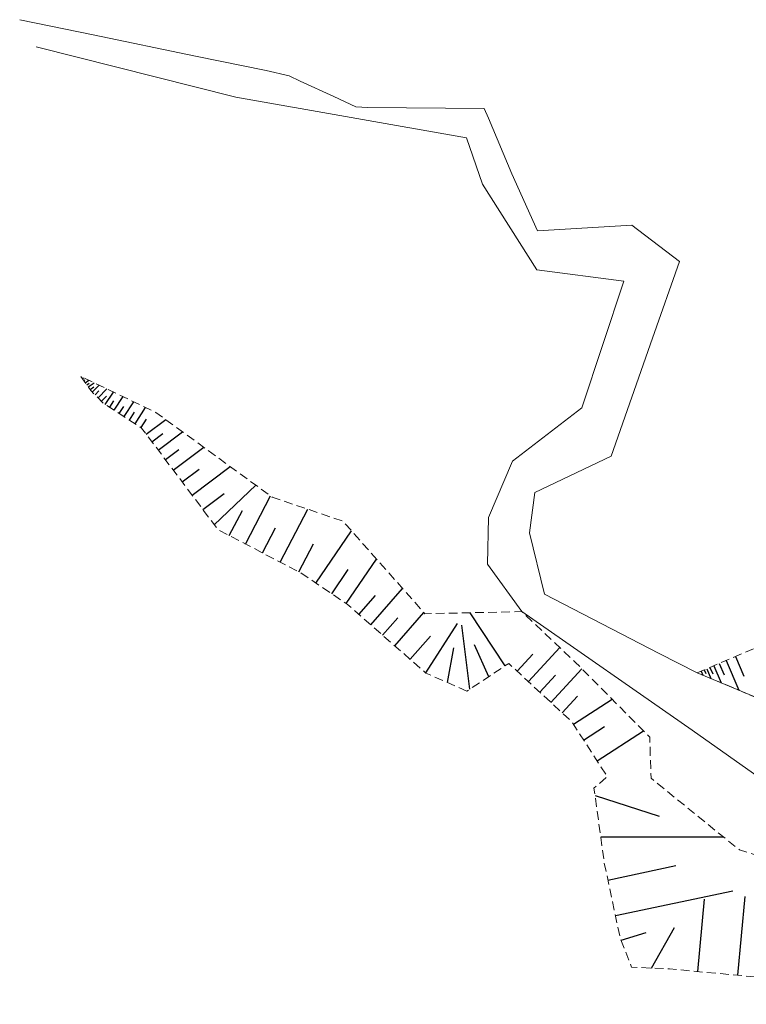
# Model space of a CAD drawing. Header units: metres. Extents: x 6597372 to 6597585, y 5494947 to 5495144.
# Tile 1 of 3: x 6597372 to 6597456, y 5495031 to 5495144. Entities that reach past the tile are written whole.
import ezdxf

# ---------------------------------------------------------------- set-up
doc = ezdxf.new("R2010")
doc.units = ezdxf.units.M
doc.header["$MEASUREMENT"] = 0
doc.linetypes.add('1.0_0.5', pattern=[1.5, 1, -0.5])
for name, color, linetype in [('000 Inne (niezydentyfikowane)', 7, 'CONTINUOUS'), ('skarpa nieumocniona', 7, 'CONTINUOUS'), ('woda płynąca', 7, 'CONTINUOUS')]:
    doc.layers.add(name, color=color, linetype=linetype)

msp = doc.modelspace()

# ---------------------------------------------------------------- linework, layer by layer
at = {"layer": '000 Inne (niezydentyfikowane)', "color": 7, "linetype": 'Continuous', "lineweight": 25, "flags": 128}
for points in [[(6597379.34, 5495102.64), (6597379.35, 5495102.64)], [(6597379.51, 5495102.4), (6597379.66, 5495102.51)], [(6597379.69, 5495102.16), (6597379.82, 5495102.26)], [(6597379.86, 5495101.92), (6597380.26, 5495102.22)], [(6597380.03, 5495101.69), (6597380.3, 5495101.88)], [(6597380.2, 5495101.45), (6597380.87, 5495101.93)], [(6597380.66, 5495100.87), (6597381.44, 5495101.65)], [(6597380.4, 5495101.16), (6597380.82, 5495101.46)], [(6597380.97, 5495100.56), (6597381.42, 5495101)], [(6597381.32, 5495100.21), (6597382.34, 5495101.22)], [(6597382.14, 5495099.44), (6597383.07, 5495100.87)], [(6597381.71, 5495099.81), (6597382.29, 5495100.39)], [(6597382.65, 5495099.12), (6597383.13, 5495099.86)], [(6597383.18, 5495098.78), (6597384.19, 5495100.34)], [(6597384.31, 5495098.05), (6597385.41, 5495099.75)], [(6597383.73, 5495098.42), (6597384.26, 5495099.23)], [(6597384.91, 5495097.65), (6597385.49, 5495098.55)], [(6597385.55, 5495097.24), (6597386.75, 5495099.1)], [(6597386.24, 5495096.8), (6597386.87, 5495097.77)], [(6597386.84, 5495096.04), (6597389.07, 5495097.72)], [(6597387.49, 5495095.18), (6597388.73, 5495096.12)], [(6597388.21, 5495094.21), (6597391, 5495096.31)], [(6597389.03, 5495093.13), (6597390.58, 5495094.3)], [(6597389.93, 5495091.92), (6597393.42, 5495094.54)], [(6597390.95, 5495090.57), (6597392.9, 5495092.04)], [(6597392.08, 5495089.07), (6597396.43, 5495092.34)], [(6597393.32, 5495087.42), (6597395.75, 5495089.25)], [(6597394.62, 5495085.68), (6597399.38, 5495090.19)], [(6597398.19, 5495083.47), (6597401.06, 5495088.97)], [(6597396.33, 5495084.44), (6597397.85, 5495087.32)], [(6597402.18, 5495081.39), (6597405.34, 5495087.45)], [(6597400.14, 5495082.45), (6597401.63, 5495085.33)], [(6597406.26, 5495078.99), (6597410.32, 5495084.99)], [(6597404.3, 5495080.29), (6597405.96, 5495083.48)], [(6597409.73, 5495076.65), (6597413.19, 5495081.75)], [(6597408.06, 5495077.77), (6597409.94, 5495080.54)], [(6597412.54, 5495074.21), (6597416.18, 5495078.36)], [(6597411.17, 5495075.41), (6597413.07, 5495077.58)], [(6597413.89, 5495073.03), (6597415.63, 5495075.02)], [(6597415.28, 5495071.81), (6597418.61, 5495075.62)], [(6597427.92, 5495069.53), (6597423.92, 5495075.6)], [(6597418.83, 5495068.71), (6597422.45, 5495074.37)], [(6597423.89, 5495066.87), (6597422.95, 5495074.19)], [(6597417.05, 5495070.27), (6597419.36, 5495072.91)], [(6597421.33, 5495067.61), (6597422.05, 5495071.59)], [(6597426.03, 5495068.28), (6597424.4, 5495071.93)], [(6597430.57, 5495067.71), (6597434.17, 5495071.62)], [(6597429.27, 5495068.91), (6597431.08, 5495070.87)], [(6597453.22, 5495070.14), (6597454.67, 5495066.73)], [(6597454.27, 5495070.59), (6597455.23, 5495068.34)], [(6597433.15, 5495065.34), (6597436.69, 5495069.18)], [(6597450.7, 5495069.06), (6597450.87, 5495068.65)], [(6597450.99, 5495069.19), (6597451.47, 5495068.06)], [(6597451.35, 5495069.34), (6597451.67, 5495068.59)], [(6597451.81, 5495069.54), (6597452.65, 5495067.57)], [(6597452.42, 5495069.8), (6597452.97, 5495068.5)], [(6597431.87, 5495066.52), (6597433.66, 5495068.46)], [(6597450.35, 5495068.92), (6597450.55, 5495068.44)], [(6597434.44, 5495064.15), (6597436.18, 5495066.04)], [(6597435.72, 5495062.83), (6597440.15, 5495065.7)], [(6597436.89, 5495061.03), (6597439.29, 5495062.59)], [(6597438.43, 5495058.65), (6597443.74, 5495062.08)], [(6597438.2, 5495054.66), (6597445.53, 5495052.31)], [(6597438.85, 5495049.94), (6597452.86, 5495049.96)], [(6597439.67, 5495045), (6597447.44, 5495046.65)], [(6597440.53, 5495040.93), (6597453.97, 5495043.78)], [(6597454.53, 5495034.09), (6597455.37, 5495043.1)], [(6597449.96, 5495034.52), (6597450.73, 5495042.79)], [(6597441.19, 5495038.1), (6597444.07, 5495039)], [(6597444.68, 5495034.92), (6597447.29, 5495039.58)]]:
    msp.add_lwpolyline(points, dxfattribs=at)
at = {"layer": 'skarpa nieumocniona', "color": 7, "linetype": '1.0_0.5', "lineweight": 18, "flags": 128}
for points in [[(6597423.54, 5495066.64), (6597418.85, 5495068.69), (6597409.83, 5495076.58), (6597404.54, 5495080.16), (6597395.06, 5495085.1), (6597386.31, 5495096.75), (6597381.95, 5495099.57), (6597380.5, 5495101.03), (6597379.32, 5495102.67), (6597387.95, 5495098.53), (6597401.24, 5495088.84), (6597409.36, 5495086.08), (6597418.72, 5495075.49), (6597429.84, 5495075.73), (6597435.94, 5495069.94), (6597444.46, 5495061.36), (6597444.61, 5495056.65), (6597454.73, 5495048.45), (6597476.94, 5495041.42), (6597500.39, 5495034), (6597495.49, 5495030.77), (6597473.33, 5495032.65), (6597459.51, 5495033.63), (6597446.72, 5495034.82), (6597442.38, 5495035.03), (6597441.07, 5495038.4), (6597439.26, 5495046.94), (6597438.08, 5495055.52), (6597439.6, 5495056.84), (6597435.51, 5495063.16), (6597428.32, 5495069.79)], [(6597423.54, 5495066.64), (6597418.85, 5495068.69), (6597409.83, 5495076.58), (6597404.54, 5495080.16), (6597395.06, 5495085.1), (6597386.31, 5495096.75), (6597381.95, 5495099.57), (6597380.5, 5495101.03), (6597379.32, 5495102.67), (6597387.95, 5495098.53), (6597401.24, 5495088.84), (6597409.36, 5495086.08), (6597418.72, 5495075.49), (6597429.84, 5495075.73), (6597435.94, 5495069.94), (6597444.46, 5495061.36), (6597444.61, 5495056.65), (6597454.73, 5495048.45), (6597476.94, 5495041.42), (6597500.39, 5495034), (6597495.49, 5495030.77), (6597473.33, 5495032.65), (6597459.51, 5495033.63), (6597446.72, 5495034.82), (6597442.38, 5495035.03), (6597441.07, 5495038.4), (6597439.26, 5495046.94), (6597438.08, 5495055.52), (6597439.6, 5495056.84), (6597435.51, 5495063.16), (6597428.32, 5495069.79)], [(6597449.89, 5495068.72), (6597460.02, 5495073.04), (6597481.99, 5495060.15), (6597502.24, 5495048.45), (6597509.5, 5495041.22), (6597505.79, 5495040.64), (6597504.21, 5495041.73), (6597502.41, 5495043), (6597498.18, 5495045.14), (6597483.94, 5495052.48), (6597469.62, 5495059.76), (6597462.47, 5495063.39), (6597459.49, 5495064.72)], [(6597449.89, 5495068.72), (6597460.02, 5495073.04), (6597481.99, 5495060.15), (6597502.24, 5495048.45), (6597509.5, 5495041.22), (6597505.79, 5495040.64), (6597504.21, 5495041.73), (6597502.41, 5495043), (6597498.18, 5495045.14), (6597483.94, 5495052.48), (6597469.62, 5495059.76), (6597462.47, 5495063.39), (6597459.49, 5495064.72)]]:
    msp.add_lwpolyline(points, close=True, dxfattribs=at)
at = {"layer": 'woda płynąca', "color": 141, "linetype": 'Continuous', "lineweight": 18, "flags": 128}
for points in [[(6597372.35, 5495143.5), (6597380.75, 5495141.77), (6597392.48, 5495139.34), (6597400.56, 5495137.67), (6597403.2, 5495137.07), (6597404.46, 5495136.47), (6597408.31, 5495134.69), (6597410.83, 5495133.52), (6597412.2, 5495133.46), (6597425.53, 5495133.34), (6597426.01, 5495132.24), (6597428.69, 5495125.87), (6597431.62, 5495119.32), (6597442.4, 5495119.98), (6597447.88, 5495115.81), (6597444.79, 5495107.04), (6597440.03, 5495093.54), (6597431.31, 5495089.35), (6597430.69, 5495084.74), (6597432.43, 5495077.71), (6597445.54, 5495070.94), (6597449.89, 5495068.72), (6597459.49, 5495064.72)], [(6597374.24, 5495140.41), (6597397.07, 5495134.63), (6597423.5, 5495129.99), (6597425.34, 5495124.67), (6597431.53, 5495114.88), (6597441.48, 5495113.58), (6597436.7, 5495099.07), (6597428.77, 5495092.95), (6597426.01, 5495086.49), (6597425.89, 5495081.15), (6597429.84, 5495075.73), (6597449.3, 5495062.14), (6597457.62, 5495056.27), (6597473.06, 5495053.09), (6597495.38, 5495042.37), (6597503.37, 5495038.4)]]:
    msp.add_lwpolyline(points, dxfattribs=at)

doc.saveas('drawing.dxf')
